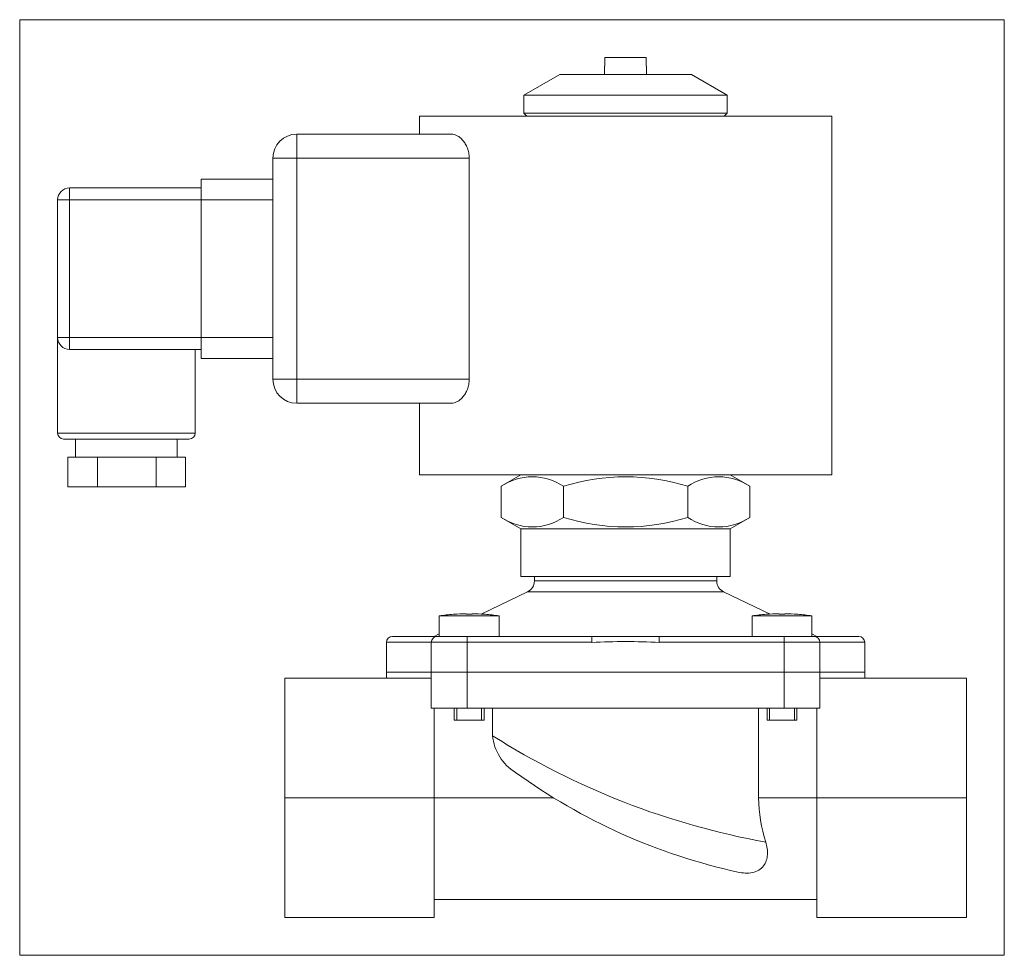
# Model space of a CAD drawing. Extents: x 0.93 to 7.41, y -0.16 to 6.
import ezdxf
from ezdxf.xclip import XClip

# ---------------------------------------------------------------- set-up
doc = ezdxf.new("R2010")
doc.units = 0
doc.header["$MEASUREMENT"] = 0
doc.header["$XCLIPFRAME"] = 2
doc.linetypes.add('HIDDEN2', pattern=[0.1875, 0.125, -0.0625])
doc.layers.get('0').update_dxf_attribs({"linetype": 'CONTINUOUS'})
for name, color, linetype in [('CEWKA_25', 7, 'CONTINUOUS'), ('KORPUS_MVPE_25', 7, 'CONTINUOUS'), ('W-008_WKRĘT_M4X1', 7, 'CONTINUOUS'), ('W-036M5X14KRZYŻ_', 7, 'CONTINUOUS'), ('WA_007_01_00_007', 7, 'CONTINUOUS'), ('WA_127_01_00_002', 7, 'CONTINUOUS'), ('WA_127_01_00_003', 7, 'CONTINUOUS')]:
    doc.layers.add(name, color=color, linetype=linetype)

# ---------------------------------------------------------------- blocks, each defined once
blk = doc.blocks.new('SE1')
at = {"layer": 'CEWKA_25', "color": 7, "linetype": 'CONTINUOUS', "lineweight": 0}
for p, q in [((3.5589, 5.3673), (3.5589, 5.2492)), ((6.2754, 5.3673), (3.5589, 5.3673)), ((6.2754, 3.0051), (6.2754, 5.3673)), ((2.7518, 5.2492), (3.7707, 5.2492)), ((2.7518, 5.0917), (2.7518, 5.2492)), ((2.5943, 3.635), (2.5943, 5.0917)), ((2.7518, 5.0917), (2.5943, 5.0917)), ((3.8875, 5.0917), (2.7518, 5.0917)), ((2.7518, 5.0917), (2.7518, 3.635)), ((3.8875, 5.0917), (3.8875, 3.635)), ((2.1219, 4.8161), (2.1219, 4.9539)), ((2.1219, 4.9539), (2.5943, 4.9539)), ((1.2557, 4.8161), (1.2557, 4.8949)), ((1.2557, 4.8949), (2.1219, 4.8949)), ((1.2557, 4.8161), (1.177, 4.8161)), ((1.177, 3.9106), (1.177, 4.8161)), ((2.1219, 4.8161), (1.2557, 4.8161)), ((1.2557, 4.8161), (1.2557, 3.9106)), ((2.1219, 4.8161), (2.1219, 3.9106)), ((2.5943, 4.8161), (2.1219, 4.8161)), ((1.177, 3.9106), (1.177, 3.2807)), ((1.2557, 3.9106), (1.177, 3.9106)), ((1.2557, 3.9106), (1.2557, 3.8319)), ((1.2557, 3.9106), (2.1219, 3.9106)), ((2.1219, 3.7728), (2.1219, 3.9106)), ((2.1219, 3.9106), (2.5943, 3.9106)), ((1.6297, 3.8319), (1.2557, 3.8319)), ((2.1219, 3.8319), (1.6297, 3.8319)), ((2.0825, 3.2807), (2.0825, 3.8319)), ((2.5943, 3.7728), (2.1219, 3.7728)), ((2.7518, 3.635), (2.5943, 3.635)), ((2.7518, 3.635), (3.8875, 3.635)), ((2.7518, 3.635), (2.7518, 3.4776)), ((3.7707, 3.4776), (2.7518, 3.4776)), ((3.5589, 3.4776), (3.5589, 3.0051)), ((2.0825, 3.2807), (1.177, 3.2807)), ((2.0431, 3.2413), (1.2163, 3.2413)), ((1.2951, 3.2413), (1.2951, 3.1232)), ((1.9644, 3.1232), (1.9644, 3.2413)), ((1.3253, 3.1232), (1.2451, 3.1232)), ((1.2451, 2.9264), (1.2451, 3.1232)), ((1.3253, 3.1232), (1.3572, 3.1232)), ((1.4383, 3.1232), (1.3572, 3.1232)), ((1.6297, 3.1232), (1.4383, 3.1232)), ((1.4383, 2.9264), (1.4383, 3.1232)), ((1.8247, 3.1232), (1.6297, 3.1232)), ((2.0179, 3.1232), (1.8247, 3.1232)), ((1.8247, 2.9264), (1.8247, 3.1232)), ((2.0179, 2.9264), (2.0179, 3.1232)), ((6.2754, 3.0051), (3.5589, 3.0051)), ((1.4383, 2.9264), (1.2451, 2.9264)), ((1.8247, 2.9264), (1.4383, 2.9264)), ((2.0179, 2.9264), (1.8247, 2.9264))]:
    blk.add_line(p, q, dxfattribs=at)
for centre, radius, start, end in [((2.7518, 5.0917), 0.1575, 90, 180), ((1.2557, 4.8161), 0.0787, 90, 180), ((1.2557, 3.9106), 0.0787, 180, 270), ((2.7518, 3.635), 0.1575, 180, 270), ((1.2163, 3.2807), 0.0394, 180, 270), ((2.0431, 3.2807), 0.0394, 270, 360)]:
    blk.add_arc(centre, radius, start, end, dxfattribs=at)
for points, knots in [([(3.7707, 5.2492), (3.7832, 5.2492), (3.7958, 5.2456), (3.8149, 5.2353), (3.8213, 5.2309), (3.8336, 5.2208), (3.8396, 5.2149), (3.8511, 5.2014), (3.8567, 5.1938), (3.8667, 5.177), (3.8712, 5.1679), (3.879, 5.1479), (3.8821, 5.1374), (3.8863, 5.1151), (3.8875, 5.1034), (3.8875, 5.0917)], [0, 0, 0, 0, 0.25, 0.25, 0.375, 0.375, 0.5, 0.5, 0.625, 0.625, 0.75, 0.75, 0.875, 0.875, 1, 1, 1, 1]), ([(3.8875, 3.635), (3.8875, 3.6233), (3.8864, 3.6119), (3.8832, 3.5953), (3.8819, 3.5898), (3.8788, 3.5792), (3.8771, 3.5741), (3.8714, 3.5592), (3.8668, 3.5499), (3.8568, 3.5332), (3.8514, 3.5257), (3.8398, 3.5121), (3.8337, 3.5061), (3.8214, 3.4959), (3.8151, 3.4916), (3.7959, 3.4811), (3.7831, 3.4776), (3.7707, 3.4776)], [0, 0, 0, 0, 0.125, 0.125, 0.1875, 0.1875, 0.25, 0.25, 0.375, 0.375, 0.5, 0.5, 0.625, 0.625, 0.75, 0.75, 1, 1, 1, 1])]:
    blk.add_open_spline(points, degree=3, knots=knots, dxfattribs=at)
at = {"layer": 'KORPUS_MVPE_25', "color": 7, "linetype": 'CONTINUOUS', "lineweight": 0}
for p, q in [((3.3423, 1.7059), (3.6376, 1.7059)), ((3.3423, 1.7059), (3.3423, 1.6665)), ((3.6376, 1.7059), (3.8738, 1.7059)), ((3.6376, 1.4697), (3.6376, 1.7059)), ((3.8738, 1.7059), (5.9604, 1.7059)), ((3.8738, 1.4697), (3.8738, 1.7059)), ((5.9604, 1.7059), (6.1967, 1.7059)), ((5.9604, 1.4697), (5.9604, 1.7059)), ((6.1967, 1.4697), (6.1967, 1.7059)), ((6.1967, 1.7059), (6.4919, 1.7059)), ((6.4919, 1.6665), (6.4919, 1.7059)), ((2.673, 0.8791), (2.673, 1.6665)), ((3.6376, 1.6665), (2.673, 1.6665)), ((6.1967, 1.6665), (7.1612, 1.6665)), ((7.1612, 1.6665), (7.1612, 0.8791)), ((3.6376, 1.4697), (3.8738, 1.4697)), ((3.6573, 0.8791), (3.6573, 1.4697)), ((3.8738, 1.4697), (5.9604, 1.4697)), ((4.0412, 1.2877), (4.0412, 1.4697)), ((5.7931, 1.4697), (5.7931, 0.8791)), ((5.9604, 1.4697), (6.1967, 1.4697)), ((6.177, 1.4697), (6.177, 0.8791)), ((2.673, 0.8791), (2.673, 0.0917)), ((3.6573, 0.8791), (2.673, 0.8791)), ((4.4418, 0.8791), (3.6573, 0.8791)), ((3.6573, 0.8791), (3.6573, 0.0917)), ((6.177, 0.8791), (5.7931, 0.8791)), ((6.177, 0.8791), (6.177, 0.0917)), ((6.177, 0.8791), (7.1612, 0.8791)), ((7.1612, 0.8791), (7.1612, 0.0917)), ((3.6573, 0.2098), (6.177, 0.2098)), ((2.673, 0.0917), (3.6573, 0.0917)), ((6.177, 0.0917), (7.1612, 0.0917))]:
    blk.add_line(p, q, dxfattribs=at)
for centre, radius, start, end in [((4.3641, 1.321), 0.3246, 185.87965, 237.94273), ((6.7337, 5.5431), 5.0356, 237.67707, 259.78158), ((6.4996, 4.2356), 3.937, 234.1142, 257.64138), ((6.7618, 0.8865), 0.9688, 180.43645, 197.98811)]:
    blk.add_arc(centre, radius, start, end, dxfattribs=at)
blk.add_open_spline([(5.6569, 0.3898), (5.6881, 0.383), (5.7216, 0.3799), (5.7844, 0.3931), (5.8096, 0.4097), (5.8412, 0.4517), (5.8491, 0.4771), (5.8531, 0.5307), (5.8493, 0.559), (5.8404, 0.5873)], degree=3, knots=[0, 0, 0, 0, 0.25, 0.25, 0.5, 0.5, 0.75, 0.75, 1, 1, 1, 1], dxfattribs=at)
at = {"layer": 'W-008_WKRĘT_M4X1', "color": 7, "linetype": 'CONTINUOUS', "lineweight": 0}
for p, q in [((4.7807, 5.7531), (4.7807, 5.698)), ((5.0535, 5.7531), (4.7807, 5.7531)), ((5.0535, 5.7531), (5.0535, 5.698)), ((4.7793, 5.698), (4.7793, 5.6429)), ((4.7807, 5.698), (4.7793, 5.698)), ((5.0549, 5.698), (5.0535, 5.698)), ((5.0549, 5.6429), (5.0549, 5.698))]:
    blk.add_line(p, q, dxfattribs=at)
at = {"layer": 'W-036M5X14KRZYŻ_', "color": 7, "linetype": 'CONTINUOUS', "lineweight": 0}
for p, q in [((3.6902, 2.0768), (4.0839, 2.0768)), ((3.6902, 2.0768), (3.6902, 1.9421)), ((3.7846, 2.0875), (3.7828, 2.0875)), ((3.8674, 2.0875), (3.8674, 2.0914)), ((3.9068, 2.0875), (3.8674, 2.0875)), ((3.9068, 2.0914), (3.9068, 2.0875)), ((3.9895, 2.0875), (3.9914, 2.0875)), ((4.0839, 1.9421), (4.0839, 2.0768)), ((5.7503, 2.0768), (6.144, 2.0768)), ((5.7503, 2.0768), (5.7503, 1.9421)), ((5.8447, 2.0875), (5.8428, 2.0875)), ((5.9275, 2.0875), (5.9275, 2.0914)), ((5.9668, 2.0875), (5.9275, 2.0875)), ((5.9668, 2.0914), (5.9668, 2.0875)), ((6.0496, 2.0875), (6.0515, 2.0875)), ((6.144, 1.9421), (6.144, 2.0768)), ((3.7887, 1.4697), (3.7887, 1.3909)), ((3.9855, 1.3909), (3.9855, 1.4697)), ((5.8487, 1.4697), (5.8487, 1.3909)), ((6.0456, 1.3909), (6.0456, 1.4697)), ((3.7887, 1.3909), (3.9855, 1.3909)), ((5.8487, 1.3909), (6.0456, 1.3909))]:
    blk.add_line(p, q, dxfattribs=at)
at = {"layer": 'W-036M5X14KRZYŻ_', "color": 7, "linetype": 'HIDDEN2', "lineweight": 0}
for p, q in [((3.8057, 1.3909), (3.8057, 1.4697)), ((3.9685, 1.3909), (3.9685, 1.4697)), ((5.8658, 1.3909), (5.8658, 1.4697)), ((6.0285, 1.3909), (6.0285, 1.4697))]:
    blk.add_line(p, q, dxfattribs=at)
at = {"layer": 'W-036M5X14KRZYŻ_', "color": 7, "linetype": 'CONTINUOUS', "lineweight": 0}
for centre, radius, start, end in [((3.8871, 0.7903), 1.3015, 94.59795, 98.69946), ((3.8871, 0.7903), 1.3013, 90.86674, 94.51571), ((3.8871, 0.7903), 1.3013, 85.48429, 89.13326), ((3.8871, 0.7903), 1.3015, 81.30054, 85.40205), ((5.9472, 0.7903), 1.3015, 94.59795, 98.69946), ((5.9472, 0.7903), 1.3013, 90.86674, 94.51571), ((5.9472, 0.7903), 1.3013, 85.48429, 89.13326), ((5.9472, 0.7903), 1.3015, 81.30054, 85.40205)]:
    blk.add_arc(centre, radius, start, end, dxfattribs=at)
at = {"layer": 'WA_007_01_00_007', "color": 7, "linetype": 'CONTINUOUS', "lineweight": 0}
for p, q in [((4.4841, 5.6429), (4.2478, 5.5065)), ((5.3502, 5.6429), (4.4841, 5.6429)), ((5.5864, 5.5065), (5.3502, 5.6429)), ((5.5864, 5.5065), (4.2478, 5.5065)), ((4.2478, 5.5065), (4.2478, 5.387)), ((5.5864, 5.387), (5.5864, 5.5065)), ((4.2478, 5.387), (5.5864, 5.387)), ((4.2478, 5.387), (4.2675, 5.3673)), ((5.5667, 5.3673), (5.5864, 5.387))]:
    blk.add_line(p, q, dxfattribs=at)
at = {"layer": 'WA_127_01_00_002', "color": 7, "linetype": 'CONTINUOUS', "lineweight": 0}
for p, q in [((4.3167, 2.3358), (4.3167, 2.3067)), ((5.5175, 2.3067), (5.5175, 2.3358)), ((4.3167, 2.3067), (5.5175, 2.3067)), ((4.2719, 2.2357), (3.9653, 2.0892)), ((5.5623, 2.2357), (4.2719, 2.2357)), ((5.869, 2.0892), (5.5623, 2.2357)), ((3.6902, 1.9579), (3.6573, 1.9421)), ((6.177, 1.9421), (6.144, 1.9579)), ((3.3423, 1.9028), (3.6376, 1.9028)), ((3.3423, 1.9028), (3.3423, 1.7059)), ((3.677, 1.9421), (3.3817, 1.9421)), ((3.8738, 1.9028), (3.6376, 1.9028)), ((3.6376, 1.7059), (3.6376, 1.9028)), ((3.677, 1.9421), (3.8738, 1.9421)), ((3.8738, 1.9028), (3.8738, 1.9421)), ((3.8738, 1.9421), (4.6953, 1.9421)), ((4.6953, 1.9028), (3.8738, 1.9028)), ((3.8738, 1.7059), (3.8738, 1.9028)), ((5.139, 1.9421), (4.6953, 1.9421)), ((4.6953, 1.9028), (4.6953, 1.9421)), ((5.139, 1.9028), (5.139, 1.9421)), ((5.139, 1.9421), (5.9604, 1.9421)), ((5.9604, 1.9028), (5.139, 1.9028)), ((5.9604, 1.9421), (6.1573, 1.9421)), ((5.9604, 1.9028), (5.9604, 1.9421)), ((6.1967, 1.9028), (5.9604, 1.9028)), ((5.9604, 1.7059), (5.9604, 1.9028)), ((6.1573, 1.9421), (6.4526, 1.9421)), ((6.4919, 1.9028), (6.1967, 1.9028)), ((6.1967, 1.7059), (6.1967, 1.9028)), ((6.4919, 1.7059), (6.4919, 1.9028)), ((3.8738, 1.7059), (3.6376, 1.7059)), ((5.9604, 1.7059), (3.8738, 1.7059)), ((6.1967, 1.7059), (5.9604, 1.7059))]:
    blk.add_line(p, q, dxfattribs=at)
for centre, radius, start, end in [((4.238, 2.3067), 0.0787, 295.5297, 360), ((5.5963, 2.3067), 0.0787, 180, 244.4703), ((3.3817, 1.9028), 0.0394, 90, 180), ((3.677, 1.9028), 0.0394, 90, 180), ((4.9171, -3.0978), 5.0055, 87.45986, 92.54014), ((6.1573, 1.9028), 0.0394, 0, 90), ((6.4526, 1.9028), 0.0394, 0, 90)]:
    blk.add_arc(centre, radius, start, end, dxfattribs=at)
at = {"layer": 'WA_127_01_00_003', "color": 7, "linetype": 'CONTINUOUS', "lineweight": 0}
for p, q in [((4.2282, 3.0051), (4.0988, 2.9305)), ((5.7354, 2.9305), (5.6061, 3.0051)), ((4.0988, 2.7254), (4.0988, 2.9305)), ((4.508, 2.7254), (4.508, 2.9305)), ((5.3263, 2.7254), (5.3263, 2.9305)), ((5.7354, 2.7254), (5.7354, 2.9305)), ((4.0988, 2.7254), (4.2282, 2.6508)), ((5.6061, 2.6508), (5.7354, 2.7254)), ((5.6061, 2.6508), (4.2282, 2.6508)), ((4.2282, 2.6508), (4.2282, 2.3358)), ((5.6061, 2.3358), (5.6061, 2.6508)), ((5.6061, 2.3358), (4.2282, 2.3358))]:
    blk.add_line(p, q, dxfattribs=at)
for centre, radius, start, end in [((4.3034, 2.6283), 0.3649, 55.89825, 124.10175), ((4.9171, 1.6287), 1.3646, 72.5523, 107.4477), ((5.5308, 2.6283), 0.3649, 55.89825, 124.10175), ((4.3034, 3.0276), 0.3649, 235.89825, 304.10175), ((4.9171, 4.0272), 1.3646, 252.5523, 287.4477), ((5.5308, 3.0276), 0.3649, 235.89825, 304.10175)]:
    blk.add_arc(centre, radius, start, end, dxfattribs=at)

msp = doc.modelspace()

# ---------------------------------------------------------------- block references
at = {"color": 0, "lineweight": 0}
ref = msp.add_blockref('SE1', (0, 0), dxfattribs=at)
XClip(ref).set_block_clipping_path([(0.9269697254, -0.1582723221), (7.4112215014, 6.0031452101)])
ref.dxf.unprotected_set("ltscale", 0)

doc.saveas('drawing.dxf')
